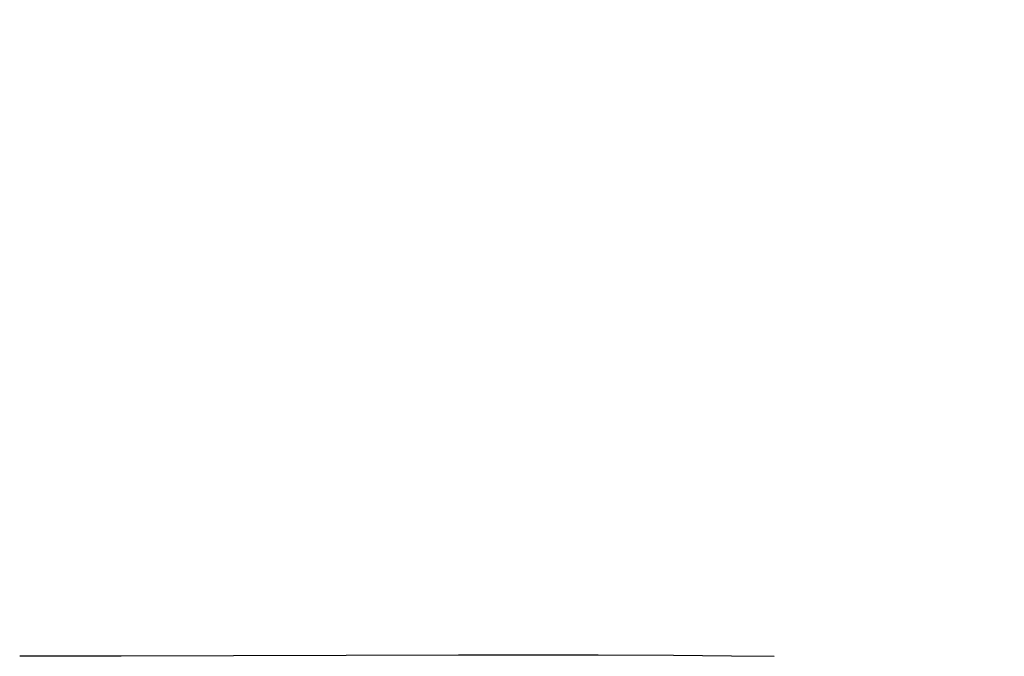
# Model space of a CAD drawing. Header units: inches. Extents: x 0 to 215, y 0 to 139.
# Tile 79 of 112: x 125.866 to 126.026, y 49.057 to 49.161. Entities that reach past the tile are written whole.
import ezdxf

# ---------------------------------------------------------------- set-up
doc = ezdxf.new("R2010")
doc.units = ezdxf.units.IN
doc.header["$LTSCALE"] = 11.804375
doc.header["$MEASUREMENT"] = 0
doc.linetypes.add('HIDDEN', pattern=[0.2, 0.1, -0.1])
doc.layers.add('DEFAULT_2', color=8, linetype='HIDDEN')

msp = doc.modelspace()

# ---------------------------------------------------------------- linework, layer by layer
at = {"layer": 'DEFAULT_2', "color": 8, "linetype": 'HIDDEN'}
for p, q in [((125.90139, 50.74674), (125.90139, 47.27758)), ((126.02639, 50.74674), (126.02639, 47.27758)), ((125.88265, 49.05718), (125.86611, 49.05718)), ((125.93754, 49.05736), (125.88265, 49.05718)), ((125.96025, 49.05736), (125.93754, 49.05736)), ((125.97255, 49.05731), (125.96025, 49.05736)), ((125.98199, 49.05722), (125.97255, 49.05731)), ((125.9889, 49.05713), (125.98199, 49.05722))]:
    msp.add_line(p, q, dxfattribs=at)

doc.saveas('drawing.dxf')
